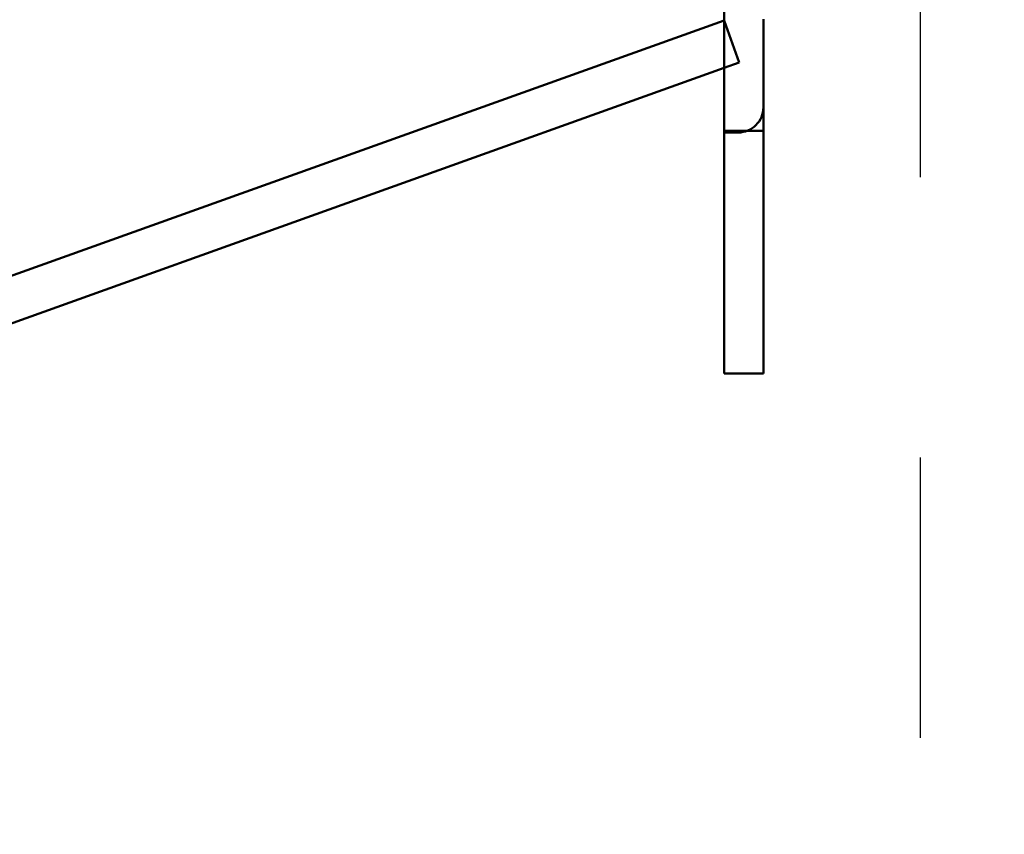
# Paper-space layout 'Layout1' of a CAD drawing. Extents: x -2 to 1033, y -36 to 596.
# Tile 38 of 126: x 347.61 to 351.13, y 215.48 to 218.39. Entities that reach past the tile are written whole.
import ezdxf

# ---------------------------------------------------------------- set-up
doc = ezdxf.new("R2010")
doc.units = 0
for name, pattern in [('ACAD_ISO02W100', [15, 12, -3]), ('ACAD_ISO04W100', [30.5, 24, -3, 0.5, -3]), ('HP_01_CER_B', [8, 5, -1, 1, -1])]:
    doc.linetypes.add(name, pattern=pattern)
doc.layers.get('0').update_dxf_attribs({"linetype": 'CONTINUOUS'})
doc.layers.get('DEFPOINTS').update_dxf_attribs({"color": 132, "linetype": 'CONTINUOUS'})
for name, color, linetype, lineweight in [('SS_KOTY', 3, 'CONTINUOUS', 25), ('SS_OSY_025', 7, 'HP_01_CER_B', 25), ('SS_ZEBRIK KOŠ', 75, 'CONTINUOUS', 50), ('SS_ZEBRIKY', 24, 'CONTINUOUS', 50)]:
    doc.layers.add(name, color=color, linetype=linetype, lineweight=lineweight)
doc.styles.add('ROMANS', font='romans.shx', dxfattribs={"width": 0.8})
doc.dimstyles.new('A-1_(2.5)_50AS', dxfattribs={"dimtxt": 2.5, "dimasz": 2, "dimexe": 1, "dimexo": 2, "dimgap": 0, "dimtad": 0, "dimdec": 1, "dimlfac": 50, "dimrnd": 1, "dimtxsty": 'ROMANS', "dimblk1": 'OBLIQUE', "dimblk2": 'OBLIQUE', "dimsah": 1, "dimcen": 2, "dimclrd": 256, "dimclre": 256, "dimclrt": 256, "dimadec": 1, "dimazin": 2, "dimtfac": 0.714286, "dimtdec": 1, "dimtmove": 0, "dimatfit": 3, "dimldrblk": 'OPEN', "dimfxl": 1, "dimtvp": 1.142857, "dimtfill": 1, "dimtolj": 1, "dimlwd": -1, "dimlwe": -1, "dimarcsym": 0})

# ---------------------------------------------------------------- blocks, each defined once
blk = doc.blocks.new('_Oblique')
at = {"color": 0, "linetype": 'ByBlock', "lineweight": -2}
blk.add_line((-0.5, -0.5), (0.5, 0.5), dxfattribs=at)
blk = doc.blocks.new('*D92')
at = {"layer": 'DEFPOINTS', "color": 0, "transparency": 16777216}
for p in [(351.1289, 227.3836, -7252), (344.4611, 219.3836), (351.1289, 219.3836, -7252)]:
    blk.add_point(p, dxfattribs=at)
at = {"layer": 'SS_KOTY', "transparency": 16777216}
for p, q in [((349.1289, 227.3836), (343.4611, 227.3836)), ((344.4611, 227.3836), (344.4611, 219.3836)), ((349.1289, 219.3836), (343.4611, 219.3836))]:
    blk.add_line(p, q, dxfattribs=at)
at = {"layer": 'SS_KOTY', "transparency": 16777216, "xscale": 2, "yscale": 2, "zscale": 2}
for p, rotation in [((344.4611, 227.3836), 90), ((344.4611, 219.3836), 270)]:
    blk.add_blockref('_Oblique', p, dxfattribs=dict(at, rotation=rotation))
at = {"layer": 'SS_KOTY', "transparency": 16777216, "insert": (341.604, 223.3836), "char_height": 2.5, "attachment_point": 5, "rotation": 90, "style": 'ROMANS', "bg_fill": 3, "box_fill_scale": 1.1, "bg_fill_color": 256, "bg_fill_true_color": 13158600, "bg_fill_transparency": 0}
blk.add_mtext('\\A1;400', dxfattribs=at)
blk = doc.blocks.new('_OPEN')
at = {"color": 0, "linetype": 'ByBlock'}
for p, q in [((-1, 0.1667), (0, 0)), ((0, 0), (-1, -0.1667)), ((0, 0), (-1, 0))]:
    blk.add_line(p, q, dxfattribs=at)

psp = doc.layouts.get("Layout1")

# ---------------------------------------------------------------- linework, layer by layer
at = {"layer": 'SS_ZEBRIK KOŠ', "color": 1, "linetype": 'Continuous', "ltscale": 0.25}
psp.add_line((345.743, 216.6429), (350.1288, 218.2137), dxfattribs=at)
at = {"layer": 'SS_ZEBRIK KOŠ', "color": 3, "linetype": 'ACAD_ISO02W100', "ltscale": 0.25}
psp.add_line((350.1288, 218.2137), (350.1828, 218.233), dxfattribs=at)
at = {"layer": 'SS_ZEBRIKY', "color": 3, "linetype": 'ACAD_ISO02W100', "ltscale": 0.25}
for p, q in [((350.2688, 217.9894), (350.1288, 217.9894)), ((350.1788, 217.9836), (350.1288, 217.9836))]:
    psp.add_line(p, q, dxfattribs=at)
at = {"layer": 'SS_ZEBRIKY', "color": 1, "linetype": 'Continuous', "ltscale": 0.25}
psp.add_line((350.1288, 217.1233), (350.2688, 217.1233), dxfattribs=at)
at = {"layer": 'SS_ZEBRIKY', "color": 3, "linetype": 'ACAD_ISO02W100', "ltscale": 0.25}
psp.add_arc((350.1788, 218.0736), 0.09, 270, 0, dxfattribs=at)

# ---------------------------------------------------------------- dimensions: what is measured, and where the dimension line sits
at = {"layer": 'SS_KOTY'}
dim = psp.add_linear_dim(base=(344.4611, 219.3836), p1=(351.1289, 227.3836, -7252), p2=(351.1289, 219.3836, -7252), angle=90, dimstyle='A-1_(2.5)_50AS', override={"dimtmove": 1}, dxfattribs=at)
dim.commit()
dim.dimension.update_dxf_attribs({"geometry": '*D92', "text_midpoint": (341.604, 223.3836)})

# ---------------------------------------------------------------- next in the draw order: linework, layer by layer
at = {"layer": 'SS_OSY_025'}
psp.add_line((350.8288, 230.8236, -7242), (350.8288, 215.4789, -7242), dxfattribs=at)
at = {"layer": 'SS_ZEBRIK KOŠ', "color": 1, "linetype": 'Continuous', "ltscale": 0.25}
psp.add_line((350.1288, 218.3836), (345.6891, 216.7935), dxfattribs=at)
at = {"layer": 'SS_ZEBRIK KOŠ', "color": 7, "linetype": 'ACAD_ISO04W100', "ltscale": 0.25}
psp.add_line((350.1288, 218.3836), (345.6891, 216.7935), dxfattribs=at)
at = {"layer": 'SS_ZEBRIK KOŠ', "color": 3, "linetype": 'ACAD_ISO02W100', "ltscale": 0.25}
psp.add_line((350.1828, 218.233), (350.1288, 218.3836), dxfattribs=at)
at = {"layer": 'SS_ZEBRIKY', "color": 1, "linetype": 'Continuous', "ltscale": 0.25}
for p, q in [((350.1288, 218.5291), (350.1288, 217.1233)), ((350.2688, 217.1233), (350.2688, 218.3885))]:
    psp.add_line(p, q, dxfattribs=at)

doc.saveas('drawing.dxf')
